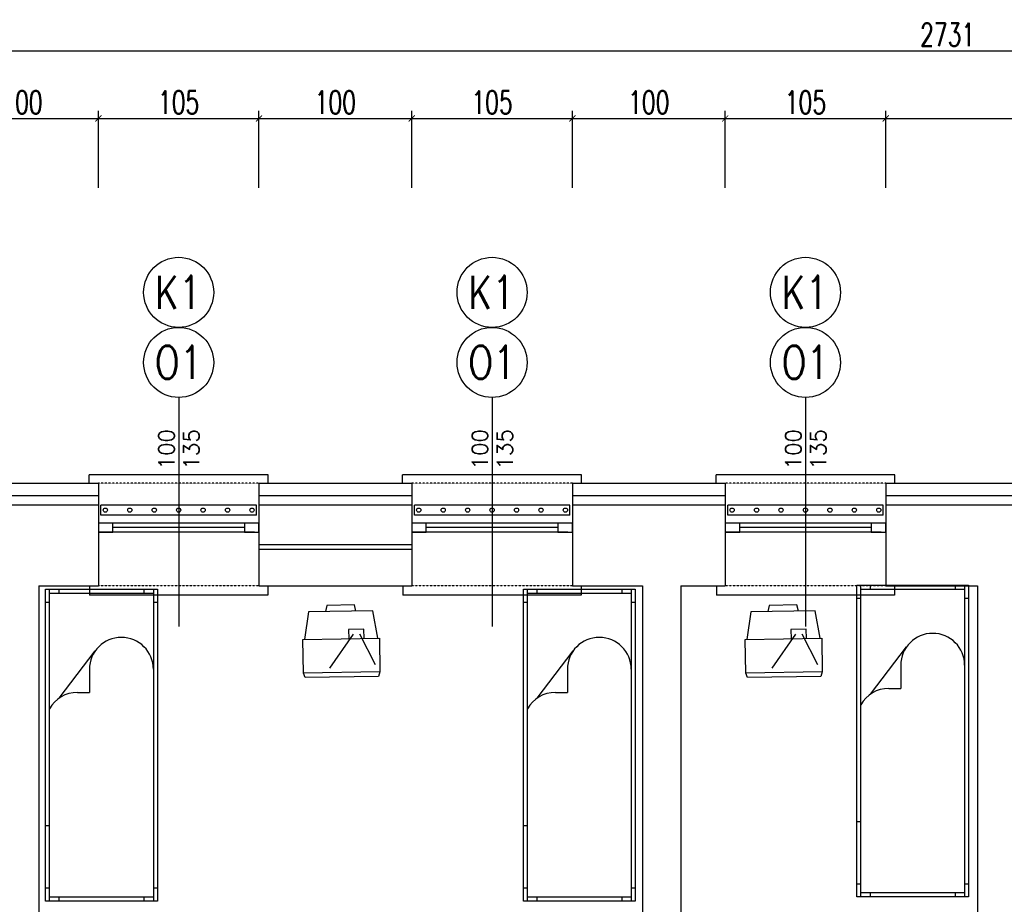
# Model space of a CAD drawing. Header units: millimetres. Extents: x 50026 to 146998, y 1038179 to 1573505.
# Tile 71 of 122: x 59298 to 59942, y 1047850 to 1048429. Entities that reach past the tile are written whole.
import ezdxf

# ---------------------------------------------------------------- set-up
doc = ezdxf.new("R2010")
doc.units = ezdxf.units.MM
doc.header["$LTSCALE"] = 0.025
doc.linetypes.add('HIDDEN', pattern=[0.375, 0.25, -0.125])
for name, color, linetype in [('2D-MEBLE', 3, 'Continuous'), ('kraty', 5, 'Continuous'), ('ocieplenie', 8, 'Continuous'), ('OKNA OPISY', 7, 'Continuous'), ('OKNO', 2, 'Continuous'), ('OTWORY', 3, 'Continuous'), ('parapet', 5, 'Continuous'), ('zA_okna opisy', 7, 'Continuous'), ('ściany', 5, 'Continuous')]:
    doc.layers.add(name, color=color, linetype=linetype)
doc.styles.add('ROMANS', font='romans.shx', dxfattribs={"width": 0.7})
doc.linetypes.add('BATTING', pattern='A,0.00254,-2.54,[134,ltypeshp.shx,S=2.54,R=0,X=-2.54,Y=0],-5.08,[134,ltypeshp.shx,S=2.54,R=180,X=2.54,Y=0],-2.54', length=10.16254)
doc.dimstyles.new('SIL', dxfattribs={"dimtxt": 15, "dimasz": 4, "dimexe": 5, "dimexo": 5, "dimgap": 3, "dimtad": 1, "dimdec": 4, "dimrnd": 0.5, "dimdsep": 46, "dimtxsty": 'ROMANS', "dimblk1": 'ARCHTICK', "dimblk2": 'ARCHTICK', "dimsah": 1, "dimcen": 5, "dimdle": 5, "dimclrd": 1, "dimclre": 1, "dimclrt": 2, "dimadec": 1, "dimazin": 0, "dimtfac": 0.013333, "dimtdec": 4, "dimtix": 1, "dimtmove": 0, "dimatfit": 3, "dimldrblk": 'ARCHTICK', "dimfxl": 0, "dimtolj": 1, "dimtzin": 0, "dimarcsym": 0})

# ---------------------------------------------------------------- blocks, each defined once
blk = doc.blocks.new('łóżko')
at = {"layer": '2D-MEBLE', "color": 3}
for p, q in [((-113.91, 41.23), (81.09, 41.23)), ((-113.91, -28.77), (-113.91, 41.23)), ((-113.91, 38.73), (81.09, 38.73)), ((-111.41, -26.27), (-111.41, 38.73)), ((-105.91, 38.73), (-105.91, 41.23)), ((73.09, 41.23), (73.09, 38.73)), ((78.59, 38.73), (78.59, -26.27)), ((81.09, 41.23), (81.09, -28.77)), ((-113.91, 32.73), (-111.41, 32.73)), ((78.59, 32.73), (81.09, 32.73)), ((-63.84, -1.27), (-49.4, -1.27)), ((-49.4, -8.77), (-49.4, -1.27)), ((-111.41, -20.27), (-113.91, -20.27)), ((81.09, -20.27), (78.59, -20.27)), ((81.09, -26.27), (-113.91, -26.27)), ((81.09, -28.77), (-113.91, -28.77)), ((-105.91, -28.77), (-105.91, -26.27)), ((34.09, -26.27), (34.09, -28.77)), ((73.09, -26.27), (73.09, -28.77))]:
    blk.add_line(p, q, dxfattribs=at)
at = {"layer": '2D-MEBLE', "color": 3, "linetype": 'Continuous'}
blk.add_line((-45.87, -20.12), (-75.41, 2.41), dxfattribs=at)
for centre, start, end in [((-63.84, 18.73), 90, 270), ((-29.4, -8.77), 180, 241.04498)]:
    blk.add_arc(centre, 20, start, end, dxfattribs=at)
blk = doc.blocks.new('tv')
at = {"layer": '2D-MEBLE', "color": 3, "ltscale": 10}
for p, q in [((-11.04, 21.31), (6.32, 26.93)), ((6.32, 26.93), (25.64, -10.36)), ((-11.5, 22.2), (-31.04, 12.07)), ((11.5, -22.2), (-11.5, 22.2)), ((-6.9, 13.32), (-1.58, 16.08)), ((-1.58, 16.08), (3.03, 7.2)), ((11.38, 17.16), (15.39, 18.11)), ((15.39, 18.11), (23.67, 2.13)), ((-31.04, 12.07), (-33.24, 9.8)), ((-33.24, 9.8), (-11.15, -32.81)), ((-31.04, 12.07), (-8.03, -32.32)), ((-2.86, 12.03), (-25.22, 11.71)), ((-1.02, 8.48), (-13.19, -15.85)), ((3.03, 7.2), (-2.3, 4.44)), ((23.67, 2.13), (20.58, -0.6)), ((25.64, -10.36), (11.04, -21.31)), ((-8.03, -32.32), (11.5, -22.2)), ((-11.15, -32.81), (-8.03, -32.32))]:
    blk.add_line(p, q, dxfattribs=at)
blk = doc.blocks.new('_ArchTick')
at = {"color": 0, "linetype": 'ByBlock', "const_width": 0.15}
blk.add_lwpolyline([(-0.5, -0.5), (0.5, 0.5)], dxfattribs=at)
blk = doc.blocks.new('*D194')
at = {"layer": 'Defpoints', "color": 0}
for p in [(59349.27, 1048364.19), (59249.27, 1048313.88), (59349.27, 1048313.88)]:
    blk.add_point(p, dxfattribs=at)
at = {"layer": 'ściany', "color": 1, "lineweight": -2}
for p, q in [((59249.27, 1048318.88), (59249.27, 1048369.19)), ((59349.27, 1048318.88), (59349.27, 1048369.19)), ((59244.27, 1048364.19), (59354.27, 1048364.19))]:
    blk.add_line(p, q, dxfattribs=at)
at = {"layer": 'ściany', "color": 1, "lineweight": -2, "xscale": 4, "yscale": 4, "zscale": 4, "rotation": 180}
blk.add_blockref('_ArchTick', (59249.27, 1048364.19), dxfattribs=at)
at = {"layer": 'ściany', "color": 1, "lineweight": -2, "xscale": 4, "yscale": 4, "zscale": 4}
blk.add_blockref('_ArchTick', (59349.27, 1048364.19), dxfattribs=at)
at = {"layer": 'ściany', "color": 2, "insert": (59299.27, 1048374.69), "char_height": 15, "attachment_point": 5, "style": 'ROMANS'}
blk.add_mtext('\\A1;100', dxfattribs=at)
blk = doc.blocks.new('*D195')
at = {"layer": 'Defpoints', "color": 0}
for p in [(59454.27, 1048364.19), (59349.27, 1048313.88), (59454.27, 1048313.88)]:
    blk.add_point(p, dxfattribs=at)
at = {"layer": 'ściany', "color": 1, "lineweight": -2}
for p, q in [((59349.27, 1048318.88), (59349.27, 1048369.19)), ((59454.27, 1048318.88), (59454.27, 1048369.19)), ((59344.27, 1048364.19), (59459.27, 1048364.19))]:
    blk.add_line(p, q, dxfattribs=at)
at = {"layer": 'ściany', "color": 1, "lineweight": -2, "xscale": 4, "yscale": 4, "zscale": 4, "rotation": 180}
blk.add_blockref('_ArchTick', (59349.27, 1048364.19), dxfattribs=at)
at = {"layer": 'ściany', "color": 1, "lineweight": -2, "xscale": 4, "yscale": 4, "zscale": 4}
blk.add_blockref('_ArchTick', (59454.27, 1048364.19), dxfattribs=at)
at = {"layer": 'ściany', "color": 2, "insert": (59401.77, 1048374.69), "char_height": 15, "attachment_point": 5, "style": 'ROMANS'}
blk.add_mtext('\\A1;105', dxfattribs=at)
blk = doc.blocks.new('*D196')
at = {"layer": 'Defpoints', "color": 0}
for p in [(59554.27, 1048364.19), (59454.27, 1048313.88), (59554.27, 1048313.88)]:
    blk.add_point(p, dxfattribs=at)
at = {"layer": 'ściany', "color": 1, "lineweight": -2}
for p, q in [((59454.27, 1048318.88), (59454.27, 1048369.19)), ((59554.27, 1048318.88), (59554.27, 1048369.19)), ((59449.27, 1048364.19), (59559.27, 1048364.19))]:
    blk.add_line(p, q, dxfattribs=at)
at = {"layer": 'ściany', "color": 1, "lineweight": -2, "xscale": 4, "yscale": 4, "zscale": 4, "rotation": 180}
blk.add_blockref('_ArchTick', (59454.27, 1048364.19), dxfattribs=at)
at = {"layer": 'ściany', "color": 1, "lineweight": -2, "xscale": 4, "yscale": 4, "zscale": 4}
blk.add_blockref('_ArchTick', (59554.27, 1048364.19), dxfattribs=at)
at = {"layer": 'ściany', "color": 2, "insert": (59504.27, 1048374.69), "char_height": 15, "attachment_point": 5, "style": 'ROMANS'}
blk.add_mtext('\\A1;100', dxfattribs=at)
blk = doc.blocks.new('*D197')
at = {"layer": 'Defpoints', "color": 0}
for p in [(59659.27, 1048364.19), (59554.27, 1048313.88), (59659.27, 1048313.88)]:
    blk.add_point(p, dxfattribs=at)
at = {"layer": 'ściany', "color": 1, "lineweight": -2}
for p, q in [((59554.27, 1048318.88), (59554.27, 1048369.19)), ((59659.27, 1048318.88), (59659.27, 1048369.19)), ((59549.27, 1048364.19), (59664.27, 1048364.19))]:
    blk.add_line(p, q, dxfattribs=at)
at = {"layer": 'ściany', "color": 1, "lineweight": -2, "xscale": 4, "yscale": 4, "zscale": 4, "rotation": 180}
blk.add_blockref('_ArchTick', (59554.27, 1048364.19), dxfattribs=at)
at = {"layer": 'ściany', "color": 1, "lineweight": -2, "xscale": 4, "yscale": 4, "zscale": 4}
blk.add_blockref('_ArchTick', (59659.27, 1048364.19), dxfattribs=at)
at = {"layer": 'ściany', "color": 2, "insert": (59606.77, 1048374.69), "char_height": 15, "attachment_point": 5, "style": 'ROMANS'}
blk.add_mtext('\\A1;105', dxfattribs=at)
blk = doc.blocks.new('*D198')
at = {"layer": 'Defpoints', "color": 0}
for p in [(59759.27, 1048364.19), (59659.27, 1048313.88), (59759.27, 1048313.88)]:
    blk.add_point(p, dxfattribs=at)
at = {"layer": 'ściany', "color": 1, "lineweight": -2}
for p, q in [((59659.27, 1048318.88), (59659.27, 1048369.19)), ((59759.27, 1048318.88), (59759.27, 1048369.19)), ((59654.27, 1048364.19), (59764.27, 1048364.19))]:
    blk.add_line(p, q, dxfattribs=at)
at = {"layer": 'ściany', "color": 1, "lineweight": -2, "xscale": 4, "yscale": 4, "zscale": 4, "rotation": 180}
blk.add_blockref('_ArchTick', (59659.27, 1048364.19), dxfattribs=at)
at = {"layer": 'ściany', "color": 1, "lineweight": -2, "xscale": 4, "yscale": 4, "zscale": 4}
blk.add_blockref('_ArchTick', (59759.27, 1048364.19), dxfattribs=at)
at = {"layer": 'ściany', "color": 2, "insert": (59709.27, 1048374.69), "char_height": 15, "attachment_point": 5, "style": 'ROMANS'}
blk.add_mtext('\\A1;100', dxfattribs=at)
blk = doc.blocks.new('*D199')
at = {"layer": 'Defpoints', "color": 0}
for p in [(59864.27, 1048364.19), (59759.27, 1048313.88), (59864.27, 1048313.88)]:
    blk.add_point(p, dxfattribs=at)
at = {"layer": 'ściany', "color": 1, "lineweight": -2}
for p, q in [((59759.27, 1048318.88), (59759.27, 1048369.19)), ((59864.27, 1048318.88), (59864.27, 1048369.19)), ((59754.27, 1048364.19), (59869.27, 1048364.19))]:
    blk.add_line(p, q, dxfattribs=at)
at = {"layer": 'ściany', "color": 1, "lineweight": -2, "xscale": 4, "yscale": 4, "zscale": 4, "rotation": 180}
blk.add_blockref('_ArchTick', (59759.27, 1048364.19), dxfattribs=at)
at = {"layer": 'ściany', "color": 1, "lineweight": -2, "xscale": 4, "yscale": 4, "zscale": 4}
blk.add_blockref('_ArchTick', (59864.27, 1048364.19), dxfattribs=at)
at = {"layer": 'ściany', "color": 2, "insert": (59811.77, 1048374.69), "char_height": 15, "attachment_point": 5, "style": 'ROMANS'}
blk.add_mtext('\\A1;105', dxfattribs=at)
blk = doc.blocks.new('*D200')
at = {"layer": 'Defpoints', "color": 0}
for p in [(60154.27, 1048364.19), (59864.27, 1048313.88), (60154.27, 1048313.88)]:
    blk.add_point(p, dxfattribs=at)
at = {"layer": 'ściany', "color": 1, "lineweight": -2}
for p, q in [((59864.27, 1048318.88), (59864.27, 1048369.19)), ((60154.27, 1048318.88), (60154.27, 1048369.19)), ((59859.27, 1048364.19), (60159.27, 1048364.19))]:
    blk.add_line(p, q, dxfattribs=at)
at = {"layer": 'ściany', "color": 1, "lineweight": -2, "xscale": 4, "yscale": 4, "zscale": 4, "rotation": 180}
blk.add_blockref('_ArchTick', (59864.27, 1048364.19), dxfattribs=at)
at = {"layer": 'ściany', "color": 1, "lineweight": -2, "xscale": 4, "yscale": 4, "zscale": 4}
blk.add_blockref('_ArchTick', (60154.27, 1048364.19), dxfattribs=at)
at = {"layer": 'ściany', "color": 2, "insert": (60009.27, 1048374.69), "char_height": 15, "attachment_point": 5, "style": 'ROMANS'}
blk.add_mtext('\\A1;290', dxfattribs=at)
blk = doc.blocks.new('*D210')
at = {"layer": 'Defpoints', "color": 0}
for p in [(61270.27, 1048408.39), (58539.27, 1048313.88), (61270.27, 1048313.88)]:
    blk.add_point(p, dxfattribs=at)
at = {"layer": 'ściany', "color": 1, "lineweight": -2}
for p, q in [((58539.27, 1048318.88), (58539.27, 1048413.39)), ((61270.27, 1048318.88), (61270.27, 1048413.39)), ((58534.27, 1048408.39), (61275.27, 1048408.39))]:
    blk.add_line(p, q, dxfattribs=at)
at = {"layer": 'ściany', "color": 1, "lineweight": -2, "xscale": 4, "yscale": 4, "zscale": 4, "rotation": 180}
blk.add_blockref('_ArchTick', (58539.27, 1048408.39), dxfattribs=at)
at = {"layer": 'ściany', "color": 1, "lineweight": -2, "xscale": 4, "yscale": 4, "zscale": 4}
blk.add_blockref('_ArchTick', (61270.27, 1048408.39), dxfattribs=at)
at = {"layer": 'ściany', "color": 2, "insert": (59904.77, 1048418.89), "char_height": 15, "attachment_point": 5, "style": 'ROMANS'}
blk.add_mtext('\\A1;2731', dxfattribs=at)

msp = doc.modelspace()

# ---------------------------------------------------------------- linework, layer by layer
at = {"layer": 'kraty', "color": 7}
for p, q in [((59452.58837, 1048111.3371), (59350.95611, 1048111.3371)), ((59350.95611, 1048104.9371), (59350.95611, 1048111.3371)), ((59452.58837, 1048104.9371), (59452.58837, 1048111.3371)), ((59657.58837, 1048111.3371), (59555.95611, 1048111.3371)), ((59555.95611, 1048104.9371), (59555.95611, 1048111.3371)), ((59657.58837, 1048104.9371), (59657.58837, 1048111.3371)), ((59862.58837, 1048111.3371), (59760.95611, 1048111.3371)), ((59760.95611, 1048104.9371), (59760.95611, 1048111.3371)), ((59862.58837, 1048104.9371), (59862.58837, 1048111.3371)), ((59452.58837, 1048104.9371), (59350.95611, 1048104.9371)), ((59657.58837, 1048104.9371), (59555.95611, 1048104.9371)), ((59862.58837, 1048104.9371), (59760.95611, 1048104.9371))]:
    msp.add_line(p, q, dxfattribs=at)
for centre in [(59353.80991, 1048108.1371), (59369.79736, 1048108.1371), (59385.7848, 1048108.1371), (59401.77224, 1048108.1371), (59417.75968, 1048108.1371), (59433.74713, 1048108.1371), (59449.73457, 1048108.1371), (59558.80991, 1048108.1371), (59574.79736, 1048108.1371), (59590.7848, 1048108.1371), (59606.77224, 1048108.1371), (59622.75968, 1048108.1371), (59638.74713, 1048108.1371), (59654.73457, 1048108.1371), (59763.80991, 1048108.1371), (59779.79736, 1048108.1371), (59795.7848, 1048108.1371), (59811.77224, 1048108.1371), (59827.75968, 1048108.1371), (59843.74713, 1048108.1371), (59859.73457, 1048108.1371)]:
    msp.add_circle(centre, 1.39158, dxfattribs=at)
at = {"layer": 'ocieplenie', "linetype": 'BATTING', "ltscale": 20}
for p, q in [((59249.27224, 1048117.69735), (59349.27224, 1048117.69735)), ((59454.27224, 1048117.69735), (59554.27224, 1048117.69735)), ((59659.27224, 1048117.69735), (59759.27224, 1048117.69735)), ((59864.27224, 1048117.69735), (60154.27224, 1048117.69735))]:
    msp.add_line(p, q, dxfattribs=at)
at = {"layer": 'OKNA OPISY'}
for p, q in [((59401.77224, 1048181.76545), (59401.77224, 1048032.16462)), ((59606.77224, 1048181.76545), (59606.77224, 1048032.16462)), ((59811.77224, 1048181.76545), (59811.77224, 1048032.16462))]:
    msp.add_line(p, q, dxfattribs=at)
at = {"layer": 'OKNO', "color": 1}
for p, q in [((59451.30235, 1048099.69735), (59349.27224, 1048099.69735)), ((59444.7921, 1048096.69735), (59358.75238, 1048096.69735)), ((59656.30235, 1048099.69735), (59554.27224, 1048099.69735)), ((59649.7921, 1048096.69735), (59563.75238, 1048096.69735)), ((59861.30235, 1048099.69735), (59759.27224, 1048099.69735)), ((59854.7921, 1048096.69735), (59768.75238, 1048096.69735)), ((59451.30235, 1048093.69735), (59349.27224, 1048093.69735)), ((59656.30235, 1048093.69735), (59554.27224, 1048093.69735)), ((59861.30235, 1048093.69735), (59759.27224, 1048093.69735))]:
    msp.add_line(p, q, dxfattribs=at)
at = {"layer": 'OKNO', "color": 2}
for points in [[(59349.27224, 1048099.69735), (59349.27224, 1048093.69735), (59358.75238, 1048093.69735), (59358.75238, 1048099.69735)], [(59444.7921, 1048099.69735), (59444.7921, 1048093.69735), (59454.27224, 1048093.69735), (59454.27224, 1048099.69735)], [(59554.27224, 1048099.69735), (59554.27224, 1048093.69735), (59563.75238, 1048093.69735), (59563.75238, 1048099.69735)], [(59649.7921, 1048099.69735), (59649.7921, 1048093.69735), (59659.27224, 1048093.69735), (59659.27224, 1048099.69735)], [(59759.27224, 1048099.69735), (59759.27224, 1048093.69735), (59768.75238, 1048093.69735), (59768.75238, 1048099.69735)], [(59854.7921, 1048099.69735), (59854.7921, 1048093.69735), (59864.27224, 1048093.69735), (59864.27224, 1048099.69735)]]:
    msp.add_lwpolyline(points, close=True, dxfattribs=at)
at = {"layer": 'OTWORY', "color": 7, "linetype": 'HIDDEN'}
for p, q in [((59454.27224, 1048125.69735), (59349.27224, 1048125.69735)), ((59659.27224, 1048125.69735), (59554.27224, 1048125.69735)), ((59864.27224, 1048125.69735), (59759.27224, 1048125.69735)), ((59454.27224, 1048058.69735), (59349.27224, 1048058.69735)), ((59659.27224, 1048058.69735), (59554.27224, 1048058.69735)), ((59864.27224, 1048058.69735), (59759.27224, 1048058.69735))]:
    msp.add_line(p, q, dxfattribs=at)
at = {"layer": 'parapet', "color": 2}
for p, q in [((59343.27224, 1048125.69735), (59343.27224, 1048131.18962)), ((59460.27224, 1048131.18962), (59343.27224, 1048131.18962)), ((59460.27224, 1048125.69735), (59460.27224, 1048131.18962)), ((59548.27224, 1048125.69735), (59548.27224, 1048131.18962)), ((59665.27224, 1048131.18962), (59548.27224, 1048131.18962)), ((59665.27224, 1048125.69735), (59665.27224, 1048131.18962)), ((59753.27224, 1048125.69735), (59753.27224, 1048131.18962)), ((59870.27224, 1048131.18962), (59753.27224, 1048131.18962)), ((59870.27224, 1048125.69735), (59870.27224, 1048131.18962)), ((59343.47865, 1048058.69735), (59343.47865, 1048052.49584)), ((59460.06583, 1048058.69735), (59460.06583, 1048052.49584)), ((59548.47865, 1048058.69735), (59548.47865, 1048052.49584)), ((59665.06583, 1048058.69735), (59665.06583, 1048052.49584)), ((59753.47865, 1048058.69735), (59753.47865, 1048052.49584)), ((59870.06583, 1048058.69735), (59870.06583, 1048052.49584)), ((59460.06583, 1048052.49584), (59343.47865, 1048052.49584)), ((59665.06583, 1048052.49584), (59548.47865, 1048052.49584)), ((59870.06583, 1048052.49584), (59753.47865, 1048052.49584))]:
    msp.add_line(p, q, dxfattribs=at)
at = {"layer": 'zA_okna opisy', "color": 7, "linetype": 'Continuous'}
for centre in [(59401.77224, 1048250.50101), (59606.77224, 1048250.50101), (59811.77224, 1048250.50101), (59401.77224, 1048204.67731), (59606.77224, 1048204.67731), (59811.77224, 1048204.67731)]:
    msp.add_circle(centre, 22.91185, dxfattribs=at)
at = {"layer": 'ściany'}
for p, q in [((59249.27224, 1048125.69735), (59349.27224, 1048125.69735)), ((59349.27224, 1048125.69735), (59349.27224, 1048058.69735)), ((59454.27224, 1048125.69735), (59454.27224, 1048058.69735)), ((59454.27224, 1048125.69735), (59554.27224, 1048125.69735)), ((59554.27224, 1048125.69735), (59554.27224, 1048058.69735)), ((59659.27224, 1048125.69735), (59659.27224, 1048058.69735)), ((59659.27224, 1048125.69735), (59759.27224, 1048125.69735)), ((59759.27224, 1048125.69735), (59759.27224, 1048058.69735)), ((59864.27224, 1048125.69735), (59864.27224, 1048058.69735)), ((59864.27224, 1048125.69735), (60154.27224, 1048125.69735)), ((59249.27224, 1048111.69735), (59349.27224, 1048111.69735)), ((59454.27224, 1048111.69735), (59554.27224, 1048111.69735)), ((59659.27224, 1048111.69735), (59759.27224, 1048111.69735)), ((59864.27224, 1048111.69735), (60154.27224, 1048111.69735)), ((59310.27224, 1048058.69735), (59349.27224, 1048058.69735)), ((59310.27224, 1048058.69735), (59310.27224, 1047677.69735)), ((59454.27224, 1048058.69735), (59554.27224, 1048058.69735)), ((59659.27224, 1048058.69735), (59705.27224, 1048058.69735)), ((59705.27224, 1048058.69735), (59705.27224, 1047510.69735)), ((59730.27224, 1048058.69735), (59759.27224, 1048058.69735)), ((59730.27224, 1048058.69735), (59730.27224, 1047485.69735))]:
    msp.add_line(p, q, dxfattribs=at)
at = {"layer": 'ściany', "color": 7}
for p, q in [((59454.27224, 1048085.69735), (59554.27224, 1048085.69735)), ((59454.27224, 1048082.69735), (59554.27224, 1048082.69735))]:
    msp.add_line(p, q, dxfattribs=at)
at = {"layer": 'ściany'}
msp.add_lwpolyline([(59864.27224, 1048058.69735), (59924.27224, 1048058.69735), (59924.27224, 1047671.69735)], dxfattribs=at)

# ---------------------------------------------------------------- block references
at = {"layer": 'ściany', "color": 2, "xscale": -1, "rotation": 298.2699766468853}
for p in [(59508.0296, 1048023.99497), (59797.38399, 1048023.99497)]:
    msp.add_blockref('tv', p, dxfattribs=at)
at = {"layer": 'ściany', "color": 2, "xscale": 1.044999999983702, "yscale": 1.044999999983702, "zscale": 1.045, "rotation": 270}
for p in [(59875.41869, 1047939.98714), (59344.72662, 1047937.36163), (59657.34566, 1047937.36163)]:
    msp.add_blockref('łóżko', p, dxfattribs=at)

# ---------------------------------------------------------------- texts
at = {"layer": 'zA_okna opisy', "color": 2, "style": 'ROMANS', "width": 0.8}
for s, p in [('K1', (59386.19399, 1048239.83436)), ('K1', (59591.19399, 1048239.83436)), ('K1', (59796.19399, 1048239.83436)), ('O1', (59386.19399, 1048194.01065)), ('O1', (59591.19399, 1048194.01065)), ('O1', (59796.19399, 1048194.01065))]:
    msp.add_text(s, height=21.541941, dxfattribs=at).set_placement(p)
at = {"layer": 'zA_okna opisy', "color": 7, "style": 'ROMANS'}
for s, p in [('100', (59398.93389, 1048134.74476)), ('135', (59415.259, 1048134.66946)), ('100', (59603.93389, 1048134.74476)), ('135', (59620.259, 1048134.66946)), ('100', (59808.93389, 1048134.74476)), ('135', (59825.259, 1048134.66946))]:
    msp.add_text(s, height=10.258067, rotation=90, dxfattribs=at).set_placement(p)

# ---------------------------------------------------------------- dimensions: what is measured, and where the dimension line sits
at = {"layer": 'ściany', "color": 7}
dim = msp.add_linear_dim(base=(61270.27224, 1048408.38864), p1=(58539.27224, 1048313.87862), p2=(61270.27224, 1048313.87862), dimstyle='SIL', dxfattribs=at)
dim.commit()
dim.dimension.update_dxf_attribs({"geometry": '*D210', "text_midpoint": (59904.77224, 1048408.38864), "dimtype": 160})
for base, p1, p2, picture, middle in [((59349.27224, 1048364.19363), (59249.27224, 1048313.87862), (59349.27224, 1048313.87862), '*D194', (59299.27224, 1048374.69363)), ((59454.27224, 1048364.19363), (59349.27224, 1048313.87862), (59454.27224, 1048313.87862), '*D195', (59401.77224, 1048374.69363)), ((59554.27224, 1048364.19363), (59454.27224, 1048313.87862), (59554.27224, 1048313.87862), '*D196', (59504.27224, 1048374.69363)), ((59659.27224, 1048364.19363), (59554.27224, 1048313.87862), (59659.27224, 1048313.87862), '*D197', (59606.77224, 1048374.69363)), ((59759.27224, 1048364.19363), (59659.27224, 1048313.87862), (59759.27224, 1048313.87862), '*D198', (59709.27224, 1048374.69363)), ((59864.27224, 1048364.19363), (59759.27224, 1048313.87862), (59864.27224, 1048313.87862), '*D199', (59811.77224, 1048374.69363)), ((60154.27224, 1048364.19363), (59864.27224, 1048313.87862), (60154.27224, 1048313.87862), '*D200', (60009.27224, 1048374.69363))]:
    dim = msp.add_linear_dim(base=base, p1=p1, p2=p2, dimstyle='SIL', override={"dimtmove": 1}, dxfattribs=at)
    dim.commit()
    dim.dimension.update_dxf_attribs({"geometry": picture, "text_midpoint": middle})

doc.saveas('drawing.dxf')
